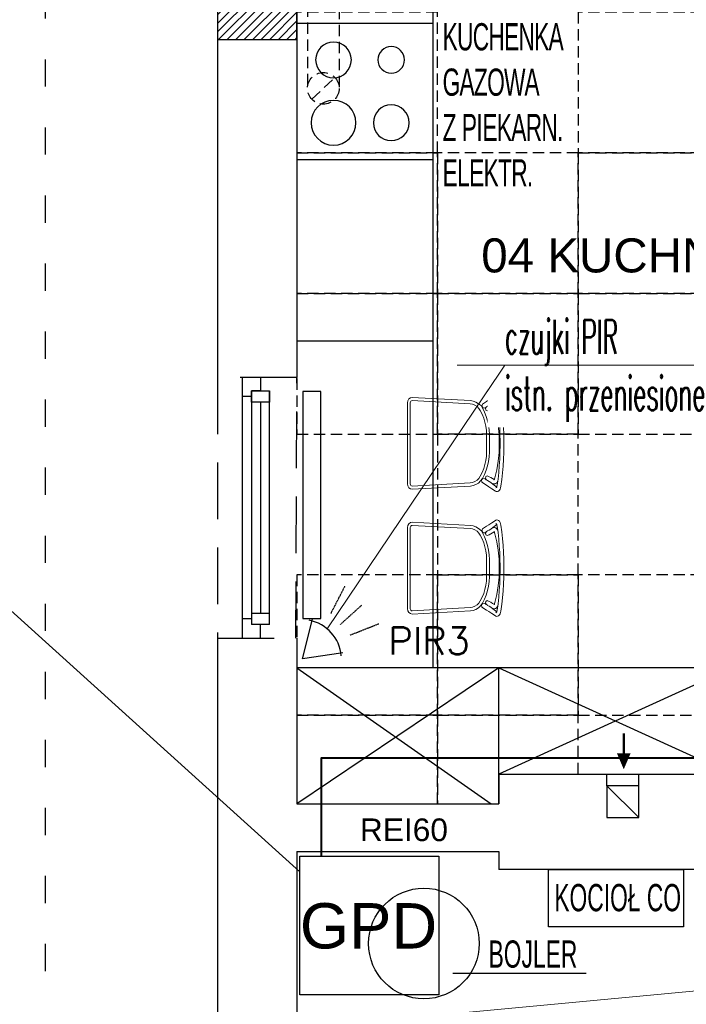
# Model space of a CAD drawing. Header units: millimetres. Extents: x 19325 to 32410, y -4876 to 2807.
# Tile 63 of 72: x 24340 to 24634, y -2916 to -2482. Entities that reach past the tile are written whole.
import ezdxf
from ezdxf import colors
from ezdxf.entities.mleader import LeaderData, LeaderLine
from ezdxf.enums import TextEntityAlignment as Align
from ezdxf.math import Vec2, Vec3

# ---------------------------------------------------------------- set-up
doc = ezdxf.new("R2010")
doc.units = ezdxf.units.MM
for name, pattern in [('ACAD_ISO03W100', [30, 12, -18]), ('DASHED', [0.75, 0.5, -0.25]), ('HIDDEN', [0.375, 0.25, -0.125]), ('VERDECKT', [0.375, 0.25, -0.125])]:
    doc.linetypes.add(name, pattern=pattern)
for name, color, linetype, lineweight in [('.WK_WODA_OPIS', 7, 'Continuous', 13), ('2E_OSWIETL', 40, 'Continuous', 30), ('2E_SYGKOM', 40, 'Continuous', 30), ('A-wentyl', 1, 'Continuous', 30), ('AMATECH_OPRAWY AWARYJNE', 4, 'Continuous', 30), ('e', 1, 'Continuous', 40), ('opisy 1', 4, 'Continuous', 13)]:
    doc.layers.add(name, color=color, linetype=linetype, lineweight=lineweight)
for name, color, linetype in [('A_hatch', 8, 'Continuous'), ('A_meble', 6, 'Continuous'), ('A_meble kuchnia lazienka', 6, 'Continuous'), ('A_okno', 3, 'Continuous'), ('A_opis pom', 1, 'Continuous'), ('A_OPIS_PPOŻ', 1, 'Continuous'), ('A_SC_MUROWANA_DZIAŁOWA', 42, 'Continuous'), ('A_scianazew', 42, 'Continuous'), ('a_sciany nowe', 2, 'Continuous'), ('A_SUFITY', 2, 'Continuous'), ('IS- GRZEJNIKI', 30, 'Continuous')]:
    doc.layers.add(name, color=color, linetype=linetype)
doc.styles.add('dar-styl', font='arial.ttf')
doc.styles.add('Opisowy', font='arial.ttf', dxfattribs={"width": 0.8})
doc.styles.add('PITSIMP8', font='pitsimp8')
doc.styles.add('SIMPLEX', font='simplex.shx')
doc.styles.get("Standard").update_dxf_attribs({"font": 'arial.ttf'})
doc.styles.add('WYMIARY', font='romans.shx', dxfattribs={"width": 0.7})

# ---------------------------------------------------------------- blocks, each defined once
blk = doc.blocks.new('KUCHENKA')
at = {"layer": 'A_meble'}
for p, q in [((0, 0), (0, -60)), ((0, 0), (60, 0)), ((60, 0), (60, -60)), ((0, -60), (60, -60))]:
    blk.add_line(p, q, dxfattribs=at)
for centre, radius in [((16.15, -16.15), 7.87), ((43.85, -16.15), 9.87), ((43.85, -41.6), 7.87), ((16.15, -41.6), 5.87)]:
    blk.add_circle(centre, radius, dxfattribs=at)
blk = doc.blocks.new('krzeslo')
at = {"layer": 'A_meble', "lineweight": 5}
for p, q in [((75147.69, 1588.56), (75147.54, 1587.72)), ((75148.11, 1589.28), (75147.69, 1588.56)), ((75148.75, 1589.76), (75148.11, 1589.28)), ((75148.72, 1587.72), (75148.78, 1588.06)), ((75149.51, 1589.93), (75148.75, 1589.76)), ((75148.78, 1588.06), (75148.95, 1588.34)), ((75148.95, 1588.34), (75149.2, 1588.54)), ((75149.2, 1588.54), (75149.51, 1588.6)), ((75173.64, 1588.6), (75149.51, 1589.93)), ((75149.51, 1588.6), (75173.58, 1587.28)), ((75174.81, 1588.41), (75173.64, 1588.6)), ((75175.93, 1587.99), (75174.81, 1588.41)), ((75178.45, 1587.01), (75180.3, 1588.27)), ((75180.3, 1588.27), (75181.3, 1588.89)), ((75181.3, 1588.89), (75182.58, 1589.72)), ((75182.26, 1587.24), (75183.46, 1588.16)), ((75182.58, 1589.72), (75184, 1590.65)), ((75183.46, 1588.16), (75184.55, 1588.98)), ((75184.12, 1590.74), (75184, 1590.65)), ((75184.12, 1590.74), (75184.37, 1590.82)), ((75184.25, 1589.37), (75184.46, 1589.15)), ((75184.65, 1590.89), (75184.37, 1590.82)), ((75184.46, 1589.15), (75184.55, 1588.99)), ((75184.55, 1588.99), (75184.67, 1588.68)), ((75184.65, 1590.89), (75184.95, 1590.8)), ((75184.67, 1588.68), (75184.78, 1588.28)), ((75184.78, 1588.28), (75185.11, 1585.67)), ((75184.95, 1590.8), (75185.24, 1590.7)), ((75185.24, 1590.7), (75185.66, 1590.31)), ((75185.66, 1590.31), (75185.94, 1589.83)), ((75185.94, 1589.83), (75186.15, 1589.29)), ((75186.15, 1589.29), (75186.32, 1588.67)), ((75186.32, 1588.67), (75186.67, 1585.9)), ((75147.54, 1587.72), (75147.54, 1554.06)), ((75148.72, 1554.06), (75148.72, 1587.72)), ((75173.58, 1587.28), (75174.58, 1587.11)), ((75174.58, 1587.11), (75175.53, 1586.73)), ((75175.53, 1586.73), (75176.39, 1586.15)), ((75176.95, 1587.33), (75175.93, 1587.99)), ((75176.39, 1586.15), (75177.14, 1585.4)), ((75177.85, 1586.48), (75176.95, 1587.33)), ((75177.14, 1585.4), (75177.76, 1584.51)), ((75177.76, 1584.51), (75178.53, 1582.98)), ((75178.64, 1585.46), (75177.85, 1586.48)), ((75179.48, 1583.79), (75178.64, 1585.46)), ((75180.17, 1585.95), (75179.71, 1585.57)), ((75180.68, 1586.28), (75180.28, 1586.03)), ((75180.65, 1584.38), (75181.41, 1584.72)), ((75180.68, 1586.28), (75180.75, 1586.33)), ((75180.75, 1586.33), (75181.37, 1586.66)), ((75181.37, 1586.66), (75182.12, 1587.07)), ((75181.41, 1584.72), (75182.06, 1585.07)), ((75181.91, 1586.96), (75182.26, 1587.24)), ((75182.06, 1585.07), (75182.82, 1585.49)), ((75182.12, 1587.07), (75183.1, 1587.62)), ((75182.82, 1585.49), (75183.53, 1585.9)), ((75183.1, 1587.62), (75183.63, 1587.72)), ((75183.3, 1586.02), (75183.46, 1585.97)), ((75183.46, 1585.97), (75183.5, 1585.93)), ((75183.5, 1585.93), (75183.59, 1585.81)), ((75183.59, 1585.81), (75183.71, 1585.53)), ((75183.9, 1587.64), (75183.63, 1587.72)), ((75183.71, 1585.53), (75183.85, 1585.15)), ((75183.85, 1585.15), (75184.61, 1581.81)), ((75183.9, 1587.64), (75184.17, 1587.56)), ((75184.17, 1587.56), (75184.59, 1587.22)), ((75184.59, 1587.22), (75184.93, 1586.76)), ((75184.93, 1586.76), (75184.99, 1586.62)), ((75185.11, 1585.67), (75185.41, 1582.95)), ((75186.67, 1585.9), (75186.97, 1583.14)), ((75178.53, 1582.98), (75179.16, 1581.37)), ((75179.16, 1581.37), (75179.67, 1579.71)), ((75180.22, 1582.05), (75179.48, 1583.79)), ((75180.8, 1580.23), (75180.22, 1582.05)), ((75181.22, 1578.35), (75180.8, 1580.23)), ((75184.61, 1581.81), (75185.19, 1578.26)), ((75185.41, 1582.95), (75185.64, 1580.19)), ((75185.64, 1580.19), (75185.82, 1577.4)), ((75186.97, 1583.14), (75187.21, 1580.34)), ((75187.21, 1580.34), (75187.39, 1577.5)), ((75179.67, 1579.71), (75180.04, 1578)), ((75180.04, 1578), (75180.28, 1576.26)), ((75180.28, 1576.26), (75180.37, 1574.51)), ((75181.47, 1576.44), (75181.22, 1578.35)), ((75181.55, 1574.51), (75181.47, 1576.44)), ((75185.19, 1578.26), (75185.53, 1574.61)), ((75185.82, 1577.4), (75185.92, 1574.59)), ((75187.39, 1577.5), (75187.5, 1574.64)), ((75180.37, 1574.51), (75180.37, 1567.27)), ((75181.55, 1567.27), (75181.55, 1574.51)), ((75185.53, 1574.61), (75185.62, 1570.89)), ((75185.92, 1574.59), (75185.96, 1571.77)), ((75185.96, 1571.77), (75185.96, 1570.01)), ((75187.5, 1574.64), (75187.53, 1571.78)), ((75187.53, 1571.78), (75187.53, 1570)), ((75185.53, 1567.17), (75185.62, 1570.89)), ((75185.92, 1567.18), (75185.96, 1570.01)), ((75187.5, 1567.13), (75187.53, 1570)), ((75180.04, 1563.77), (75179.67, 1562.07)), ((75180.28, 1565.51), (75180.04, 1563.77)), ((75180.37, 1567.27), (75180.28, 1565.51)), ((75181.22, 1563.42), (75181.47, 1565.34)), ((75181.47, 1565.34), (75181.55, 1567.27)), ((75185.19, 1563.51), (75185.53, 1567.17)), ((75185.64, 1561.58), (75185.82, 1564.37)), ((75185.82, 1564.37), (75185.92, 1567.18)), ((75187.21, 1561.44), (75187.39, 1564.27)), ((75187.39, 1564.27), (75187.5, 1567.13)), ((75179.16, 1560.4), (75178.53, 1558.8)), ((75179.67, 1562.07), (75179.16, 1560.4)), ((75179.48, 1557.98), (75180.22, 1559.73)), ((75180.22, 1559.73), (75180.8, 1561.55)), ((75180.8, 1561.55), (75181.22, 1563.42)), ((75183.85, 1556.62), (75184.61, 1559.97)), ((75184.61, 1559.97), (75185.19, 1563.51)), ((75185.41, 1558.83), (75185.64, 1561.58)), ((75186.97, 1558.63), (75187.21, 1561.44)), ((75176.39, 1555.62), (75175.53, 1555.04)), ((75177.14, 1556.38), (75176.39, 1555.62)), ((75176.95, 1554.44), (75178.25, 1555.39)), ((75177.76, 1557.27), (75177.14, 1556.38)), ((75178.53, 1558.8), (75177.76, 1557.27)), ((75179.48, 1557.98), (75178.25, 1555.39)), ((75180.17, 1555.82), (75179.74, 1556.2)), ((75180.68, 1555.49), (75180.28, 1555.74)), ((75180.65, 1557.39), (75181.41, 1557.06)), ((75180.68, 1555.49), (75180.75, 1555.45)), ((75180.75, 1555.45), (75181.37, 1555.12)), ((75181.41, 1557.06), (75182.06, 1556.71)), ((75182.06, 1556.71), (75182.82, 1556.29)), ((75182.82, 1556.29), (75183.53, 1555.88)), ((75183.3, 1555.75), (75183.46, 1555.81)), ((75183.46, 1555.81), (75183.5, 1555.84)), ((75183.5, 1555.84), (75183.59, 1555.97)), ((75183.59, 1555.97), (75183.71, 1556.24)), ((75183.71, 1556.24), (75183.85, 1556.62)), ((75184.78, 1553.49), (75185.11, 1556.11)), ((75185.11, 1556.11), (75185.41, 1558.83)), ((75186.32, 1553.11), (75186.67, 1555.87)), ((75186.67, 1555.87), (75186.97, 1558.63)), ((75147.54, 1554.06), (75147.69, 1553.21)), ((75147.69, 1553.21), (75148.11, 1552.49)), ((75148.11, 1552.49), (75148.75, 1552.01)), ((75148.78, 1553.72), (75148.72, 1554.06)), ((75148.75, 1552.01), (75149.51, 1551.84)), ((75148.95, 1553.43), (75148.78, 1553.72)), ((75149.2, 1553.24), (75148.95, 1553.43)), ((75149.51, 1553.17), (75149.2, 1553.24)), ((75173.58, 1554.5), (75149.51, 1553.17)), ((75149.51, 1551.84), (75173.64, 1553.17)), ((75174.58, 1554.66), (75173.58, 1554.5)), ((75173.64, 1553.17), (75174.81, 1553.36)), ((75175.53, 1555.04), (75174.58, 1554.66)), ((75174.81, 1553.36), (75175.93, 1553.79)), ((75175.93, 1553.79), (75176.95, 1554.44)), ((75178.64, 1554.63), (75180.3, 1553.51)), ((75180.3, 1553.51), (75181.3, 1552.88)), ((75181.3, 1552.88), (75182.58, 1552.05)), ((75181.37, 1555.12), (75182.12, 1554.7)), ((75181.91, 1554.82), (75182.26, 1554.54)), ((75182.12, 1554.7), (75183.1, 1554.15)), ((75182.26, 1554.54), (75183.46, 1553.61)), ((75182.58, 1552.05), (75184, 1551.12)), ((75183.1, 1554.15), (75183.63, 1554.05)), ((75183.46, 1553.61), (75184.55, 1552.79)), ((75183.9, 1554.13), (75183.63, 1554.05)), ((75183.9, 1554.13), (75184.17, 1554.22)), ((75184.17, 1554.22), (75184.59, 1554.55)), ((75184.25, 1552.41), (75184.46, 1552.62)), ((75184.46, 1552.62), (75184.55, 1552.78)), ((75184.55, 1552.78), (75184.67, 1553.1)), ((75184.59, 1554.55), (75184.93, 1555.01)), ((75184.67, 1553.1), (75184.78, 1553.49)), ((75184.93, 1555.01), (75184.99, 1555.16)), ((75185.24, 1551.08), (75185.66, 1551.47)), ((75185.66, 1551.47), (75185.94, 1551.95)), ((75185.94, 1551.95), (75186.15, 1552.49)), ((75186.15, 1552.49), (75186.32, 1553.11)), ((75184.12, 1551.03), (75184, 1551.12)), ((75184.12, 1551.03), (75184.37, 1550.95)), ((75184.65, 1550.89), (75184.37, 1550.95)), ((75184.65, 1550.89), (75184.98, 1550.98)), ((75185.24, 1551.08), (75184.98, 1550.98))]:
    blk.add_line(p, q, dxfattribs=at)
for points in [[(75178.45, 1587.01), (75178.28, 1586.07), (75178.87, 1585.39), (75179.71, 1585.57)], [(75180.28, 1586.03), (75179.86, 1585.43), (75180.03, 1584.69), (75180.65, 1584.38)], [(75179.74, 1556.2), (75178.9, 1556.27), (75178.38, 1555.53), (75178.64, 1554.63)], [(75180.65, 1557.39), (75180.03, 1557.08), (75179.86, 1556.35), (75180.28, 1555.74)]]:
    blk.add_lwpolyline(points, dxfattribs=at)
blk = doc.blocks.new('_None')
blk = doc.blocks.new('2DEL_432')
for p, q in [((-10, 0), (5, 10)), ((4.2, -9.47), (-10, 0)), ((5, -10), (4.3, -9.54))]:
    blk.add_line(p, q)
at = {"linetype": 'VERDECKT'}
for p, q in [((12.61, 6.36), (25.34, 11.14)), ((12.61, 0), (25.34, 0)), ((12.61, -6.36), (25.34, -11.14))]:
    blk.add_line(p, q, dxfattribs=at)
blk.add_arc((-10.42, 0), 17.54, 322.9796, 37.0204)
at = {"linetype": 'ByBlock', "style": 'PITSIMP8', "flags": 9}
for tag, p in [('VOLUMENSTROM', (-0.26, 0.02)), ('BEZEICHNUNG', (-0.26, 0.16)), ('RAUM/GRUPPE', (-0.26, 0.14)), ('DRUCK/-STUFE', (-0.26, 0)), ('POS.NR.G-LV', (-0.26, 0.12)), ('FABRIKAT', (-0.26, 0.1)), ('KENNUNG', (-0.26, 0.06)), ('LEISTUNG', (-0.26, 0.04)), ('TYP', (-0.26, 0.08)), ('SPANNUNG/FREQUENZ', (-0.26, -0.14)), ('TEMPERATUR', (-0.26, -0.08)), ('ANSCHLUSS', (-0.26, -0.02)), ('DREHZAHL', (-0.26, -0.1)), ('SCHUTZART', (-0.26, -0.12)), ('GROESSE', (-0.26, -0.04)), ('GEWICHT', (-0.26, -0.16)), ('DN', (-0.26, -0.06)), ('FREI', (-0.26, -0.18)), ('FREI', (-0.26, -0.2)), ('FREI', (-0.26, -0.22))]:
    blk.add_attdef(tag, text='', height=0.01, dxfattribs=at).set_placement(p, align=Align.MIDDLE)

msp = doc.modelspace()

# ---------------------------------------------------------------- hatches: boundary and pattern name
at = {"layer": 'A_hatch'}
h = msp.add_hatch(dxfattribs=at)
h.set_pattern_fill('COMMON_BRICK', color=256)
h.set_pattern_definition([(45, (131199.3082, 2678.9846), (-1.88090404, 1.88090404), [])])
h.paths.add_polyline_path([(24426.95, -2375.2), (24426.95, -2490.2), (24461.95, -2490.2), (24461.95, -2481.7), (24461.95, -2432.7), (24461.95, -2383.7), (24461.95, -2375.2)])

# ---------------------------------------------------------------- linework, layer by layer
at = {"linetype": 'DASHED', "ltscale": 50}
msp.add_lwpolyline([(24461.95, -2639.2), (24426.95, -2639.2), (24426.95, -2754.21), (24461.52, -2754.21)], close=True, dxfattribs=at)
at = {"layer": 'A-wentyl', "linetype": 'DASHED', "lineweight": 25, "ltscale": 10}
msp.add_line((24468.5, -2516.56), (24478.76, -2507.03), dxfattribs=at)
for points in [[(24461.59, -2356.32), (24480.59, -2356.32), (24480.59, -2511.85)], [(24461.59, -2370.32), (24466.59, -2370.32), (24466.59, -2511.85)]]:
    msp.add_lwpolyline(points, dxfattribs=at)
at = {"layer": 'A-wentyl', "const_width": 1}
msp.add_lwpolyline([(24606.08, -2796.1), (24606.08, -2805.01)], dxfattribs=at)
at = {"layer": 'A-wentyl'}
msp.add_lwpolyline([(24606.08, -2805.01, 6, 0, 0), (24606.08, -2812.01, 0, 0, 0)], format="xyseb", dxfattribs=at)
at = {"layer": 'A-wentyl', "linetype": 'DASHED', "lineweight": 25, "ltscale": 10}
msp.add_circle((24473.63, -2511.79), 7, dxfattribs=at)
at = {"layer": 'A_meble'}
msp.add_lwpolyline([(24572.92, -2856.2), (24632.36, -2856.2), (24632.36, -2881.48), (24572.92, -2881.48)], close=True, dxfattribs=at)
msp.add_circle((24517.94, -2888.81), 24.38, dxfattribs=at)
at = {"layer": 'A_meble kuchnia lazienka'}
for p, q in [((24521.95, -2363.2), (24521.95, -2767.2)), ((24461.95, -2623.1), (24521.95, -2623.1)), ((24550.95, -2767.2), (24461.95, -2827.2)), ((24461.95, -2767.2), (24547.64, -2827.2)), ((24550.95, -2827.2), (24550.95, -2767.2)), ((24653.95, -2767.2), (24550.95, -2814.2)), ((24550.95, -2767.2), (24653.95, -2814.2))]:
    msp.add_line(p, q, dxfattribs=at)
at = {"layer": 'A_okno'}
for p, q in [((24437.95, -2647.7, 0), (24437.95, -2639.2, 0)), ((24445.95, -2639.2, 0), (24445.95, -2645.2, 0)), ((24441.95, -2647.7, 0), (24437.95, -2647.7, 0)), ((24437.95, -2696.71, -0.02), (24437.95, -2647.7, 0)), ((24441.95, -2645.2, 0), (24449.95, -2645.2, 0)), ((24441.95, -2650.2, 0), (24441.95, -2645.2, 0)), ((24445.95, -2645.2, 0), (24441.95, -2645.2, 0)), ((24441.95, -2645.2, 0), (24441.95, -2696.71, -0.02)), ((24449.95, -2696.71, -0.02), (24449.95, -2645.2, 0)), ((24449.95, -2645.2, 0), (24449.95, -2650.2, 0)), ((24445.45, -2650.2, 0), (24441.95, -2650.2, 0)), ((24449.95, -2650.2, 0), (24441.95, -2650.2, 0)), ((24445.95, -2650.2, 0), (24445.95, -2696.71, -0.02)), ((24449.95, -2650.2, 0), (24446.45, -2650.2, 0)), ((24437.95, -2754.21, -0.05), (24437.95, -2696.71, -0.02)), ((24441.95, -2696.71, -0.02), (24441.95, -2748.21, -0.04)), ((24445.95, -2696.71, -0.02), (24445.95, -2743.21, -0.04)), ((24449.95, -2748.21, -0.05), (24449.95, -2696.71, -0.02)), ((24441.95, -2743.21, -0.04), (24449.95, -2743.21, -0.04)), ((24441.95, -2745.71, -0.04), (24437.95, -2745.71, -0.04)), ((24449.95, -2748.21, -0.04), (24441.95, -2748.21, -0.04)), ((24445.95, -2754.21, -0.04), (24445.95, -2748.21, -0.04))]:
    msp.add_line(p, q, dxfattribs=at)
at = {"layer": 'A_SC_MUROWANA_DZIAŁOWA'}
for p, q in [((24598.68, -2819.26), (24598.68, -2814.2)), ((24612.68, -2819.26), (24612.68, -2814.2)), ((24598.68, -2819.26), (24598.68, -2833.26)), ((24612.68, -2819.26), (24598.68, -2819.26)), ((24598.68, -2819.26), (24612.68, -2833.26)), ((24612.68, -2833.26), (24612.68, -2819.26)), ((24598.68, -2833.26), (24612.68, -2833.26)), ((24550.95, -2848.2), (24550.95, -2856.2)), ((24653.95, -2856.2), (24550.95, -2856.2)), ((24589.5, -2901.97), (24530.68, -2901.97))]:
    msp.add_line(p, q, dxfattribs=at)
at = {"layer": 'A_SC_MUROWANA_DZIAŁOWA', "linetype": 'ACAD_ISO03W100'}
msp.add_lwpolyline([(24350.99, -3388.14), (25498.31, -3388.14), (25498.31, -1569.02), (24350.99, -1569.02)], close=True, dxfattribs=at)
at = {"layer": 'A_SC_MUROWANA_DZIAŁOWA'}
for points in [[(24550.95, -2814.2), (24550.95, -2827.2)], [(24550.95, -2814.2), (24611.95, -2814.2)], [(24611.95, -2814.2), (24653.95, -2814.2)], [(24461.95, -2827.2), (24550.95, -2827.2)], [(24461.95, -2848.2), (24550.95, -2848.2)]]:
    msp.add_lwpolyline(points, dxfattribs=at)
at = {"layer": 'A_scianazew'}
for p, q in [((24426.95, -2490.2), (24426.95, -2639.2)), ((24426.95, -2754.21), (24426.95, -2924.2)), ((24461.95, -2754.2), (24461.95, -2827.2))]:
    msp.add_line(p, q, dxfattribs=at)
for points in [[(24461.95, -2490.2), (24461.95, -2573.2)], [(24461.95, -2573.2), (24461.95, -2639.2)], [(24461.95, -2848.2), (24461.95, -2924.2)]]:
    msp.add_lwpolyline(points, dxfattribs=at)
at = {"layer": 'a_sciany nowe'}
msp.add_lwpolyline([(24461.95, -2375.2), (24426.95, -2375.2), (24426.95, -2490.2), (24461.95, -2490.21)], close=True, dxfattribs=at)
at = {"layer": 'A_SUFITY', "color": 3, "linetype": 'HIDDEN', "ltscale": 20}
for points in [[(24461.95, -2540.2), (24523.95, -2540.2), (24523.95, -2478.2), (24461.95, -2478.2)], [(24585.95, -2540.2), (24647.95, -2540.2), (24647.95, -2478.2), (24585.95, -2478.2)], [(24461.95, -2602.2), (24523.95, -2602.2), (24523.95, -2540.2), (24461.95, -2540.2)], [(24461.95, -2664.2), (24523.95, -2664.2), (24523.95, -2602.2), (24461.95, -2602.2)], [(24523.95, -2788.2), (24585.95, -2788.2), (24585.95, -2726.2), (24523.95, -2726.2)], [(24585.95, -2788.2), (24647.95, -2788.2), (24647.95, -2726.2), (24585.95, -2726.2)]]:
    msp.add_lwpolyline(points, close=True, dxfattribs=at)
msp.add_lwpolyline([(24585.95, -2814.2), (24585.95, -2788.2), (24523.95, -2788.2), (24523.95, -2827.2), (24550.95, -2827.2)], dxfattribs=at)
at = {"layer": 'IS- GRZEJNIKI'}
msp.add_lwpolyline([(24464.56, -2745.51), (24472.56, -2745.51), (24472.56, -2645.51), (24464.56, -2645.51)], close=True, dxfattribs=at)

# ---------------------------------------------------------------- block references
at = {"layer": 'A_meble', "color": 3, "linetype": 'Continuous', "xscale": -1.063360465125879, "yscale": 1.063360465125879, "zscale": 1.063360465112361, "rotation": 179.9999999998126}
for p in [(-55398.23, -997.89), (-55398.23, -1052.89)]:
    msp.add_blockref('krzeslo', p, dxfattribs=at)
at = {"layer": 'A_meble kuchnia lazienka', "xscale": -1, "rotation": 89.99962099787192}
msp.add_blockref('KUCHENKA', (24461.95, -2483.1), dxfattribs=at)

# ---------------------------------------------------------------- texts
at = {"layer": 'A_opis pom'}
msp.add_text('04 KUCHNIA', height=15, dxfattribs=at).set_placement((24543.25, -2592.94))
at = {"layer": 'A_OPIS_PPOŻ', "insert": (24509.15, -2838.75), "char_height": 10, "width": 66.5234, "attachment_point": 5, "style": 'dar-styl'}
msp.add_mtext('REI60', dxfattribs=at)
at = {"layer": 'AMATECH_OPRAWY AWARYJNE', "linetype": 'ByBlock', "style": 'Opisowy'}
msp.add_text('GPD', height=20, dxfattribs=at).set_placement((24463.27, -2891.02, 0))
at = {"layer": 'e', "style": 'SIMPLEX'}
msp.add_text('PIR3', height=11.97, dxfattribs=at).set_placement((24502.25, -2761.34, 1.04))
at = {"layer": 'opisy 1', "width": 0.6}
for s, p in [('KOCIOŁ CO', (24575.45, -2874.58)), ('BOJLER', (24546.48, -2899.46))]:
    msp.add_text(s, height=12, rotation=0, dxfattribs=at).set_placement(p)
at = {"layer": 'opisy 1', "insert": (24526.19, -2555.06, -0.03), "char_height": 12, "width": 174.5965, "attachment_point": 7, "rotation": 0}
msp.add_mtext('{\\W0.6;\\T0.95;KUCHENKA \\PGAZOWA\\PZ PIEKARN. \\PELEKTR. }', dxfattribs=at)

# ---------------------------------------------------------------- next in the draw order: leaders
at = {"layer": '.WK_WODA_OPIS'}
ml = msp.add_multileader_mtext('Standard', dxfattribs=at)
ml.set_content('{\\W0.5;czujki PIR\\Pistn. przeniesione}', color=256, style='WYMIARY')
ml.set_leader_properties(linetype='ByLayer', lineweight=-1)
ml.set_arrow_properties(name='NONE')
ml.build(insert=Vec2(0, 0))
ml.multileader.update_dxf_attribs({"text_left_attachment_type": 6, "text_right_attachment_type": 6, "text_top_attachment_type": 0, "text_bottom_attachment_type": 0, "dogleg_length": 86.36, "arrow_head_size": 5})
ctx = ml.context
ctx.base_point, ctx.char_height, ctx.arrow_head_size, ctx.landing_gap_size, ctx.plane_origin = Vec3(24552.39, -2633.79, 0), 15, 5, 1.25, Vec3(-851697.28, 6519953.8, 0)
ctx.left_attachment, ctx.right_attachment = 6, 6
notes = []
notes.append((ctx, [(0, (1, 1, 0), (24663.55, -2633.79, 0), (-1, 0), 10.8, [(0, [(24730.71, -2558.77, 0)], 256, [])])]))
ctx.mtext.insert, ctx.mtext.line_spacing_style = Vec3(24553.64, -2613.79, 0), 2
ctx.mtext.has_bg_fill, ctx.mtext.bg_color, ctx.mtext.bg_scale_factor, ctx.mtext.bg_transparency, ctx.mtext.use_window_bg_color = 1, -1027028792, 1.5, 0, 1
ml = msp.add_multileader_mtext('Standard', dxfattribs=at)
ml.set_content('{\\W0.5;istn. GPD \\Pszafka wisząca 19", 6U\\Pdla kamer CCTV\\Pw budynku}', color=256, style='WYMIARY')
ml.set_leader_properties(linetype='ByLayer', lineweight=-1)
ml.set_arrow_properties(name='NONE')
ml.build(insert=Vec2(0, 0))
ml.multileader.update_dxf_attribs({"text_left_attachment_type": 6, "text_right_attachment_type": 6, "text_top_attachment_type": 0, "text_bottom_attachment_type": 0, "dogleg_length": 86.36, "arrow_head_size": 5})
ctx = ml.context
ctx.base_point, ctx.char_height, ctx.arrow_head_size, ctx.landing_gap_size, ctx.plane_origin = Vec3(24181.07, -2737.66, 3941.31), 15, 5, 1.25, Vec3(-852155.61, 6519822.45, 3941.31)
ctx.left_attachment, ctx.right_attachment = 6, 6
notes.append((ctx, [(0, (1, 1, 0), (24331.15, -2737.66, 3941.31), (-1, 0), 10.8, [(0, [(24463.28, -2857.24, 3941.31)], 256, [])])]))
ctx.mtext.insert, ctx.mtext.line_spacing_style = Vec3(24182.32, -2717.66, 3941.31), 2
ctx.mtext.has_bg_fill, ctx.mtext.bg_color, ctx.mtext.bg_scale_factor, ctx.mtext.bg_transparency, ctx.mtext.use_window_bg_color = 1, -1027028792, 1.5, 0, 1
for ctx, leaders in notes:
    for number, flags, end, landing, length, lines in leaders:
        leader = LeaderData()
        leader.index, (leader.has_last_leader_line, leader.has_dogleg_vector, leader.attachment_direction) = number, flags
        leader.last_leader_point, leader.dogleg_vector, leader.dogleg_length = Vec3(end), Vec3(landing), length
        for number, points, colour, breaks in lines:
            line = LeaderLine()
            line.index, line.vertices, line.color, line.breaks = number, Vec3.list(points), colors.encode_raw_color(colour), breaks
            leader.lines.append(line)
        ctx.leaders.append(leader)

# ---------------------------------------------------------------- next in the draw order: linework, layer by layer
msp.add_line((24475.34, -2750.09, 0), (24553.64, -2633.79, 0), dxfattribs=at)
at = {"layer": 'A_meble kuchnia lazienka'}
msp.add_line((24731.95, -2767.2), (24461.95, -2767.2), dxfattribs=at)
at = {"layer": 'A_SC_MUROWANA_DZIAŁOWA', "color": 2, "lineweight": 40}
msp.add_lwpolyline([(24472.78, -2850.29), (24472.78, -2806.94), (24933.05, -2806.94), (24933.05, -2315.25), (25229.76, -2315.25)], dxfattribs=at)
at = {"layer": 'A_SUFITY', "color": 3, "linetype": 'HIDDEN', "ltscale": 20}
for points in [[(24523.95, -2602.2), (24585.95, -2602.2), (24585.95, -2540.2), (24523.95, -2540.2)], [(24585.95, -2602.2), (24647.95, -2602.2), (24647.95, -2540.2), (24585.95, -2540.2)], [(24523.95, -2664.2), (24585.95, -2664.2), (24585.95, -2602.2), (24523.95, -2602.2)], [(24585.95, -2664.2), (24647.95, -2664.2), (24647.95, -2602.2), (24585.95, -2602.2)], [(24523.95, -2726.2), (24585.95, -2726.2), (24585.95, -2664.2), (24523.95, -2664.2)], [(24461.95, -2788.2), (24523.95, -2788.2), (24523.95, -2726.2), (24461.95, -2726.2)], [(24461.95, -2827.2), (24523.95, -2827.2), (24523.95, -2788.2), (24461.95, -2788.2)]]:
    msp.add_lwpolyline(points, close=True, dxfattribs=at)

# ---------------------------------------------------------------- next in the draw order: block references
at = {"layer": '2E_SYGKOM', "rotation": 42.10564801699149}
msp.add_blockref('2DEL_432', (24471.81, -2756.56, 0), dxfattribs=at)

# ---------------------------------------------------------------- next in the draw order: leaders
at = {"layer": '.WK_WODA_OPIS'}
ml = msp.add_multileader_mtext('Standard', dxfattribs=at)
ml.set_content('{\\W0.5;centrala alarmowa CA \\Pmodem GPS, \\Pczujki PIR; COD; CZS\\Pistn.}', color=256, style='WYMIARY')
ml.set_leader_properties(linetype='ByLayer', lineweight=-1)
ml.set_arrow_properties(name='NONE')
ml.build(insert=Vec2(0, 0))
ml.multileader.update_dxf_attribs({"text_left_attachment_type": 6, "text_right_attachment_type": 6, "text_top_attachment_type": 0, "text_bottom_attachment_type": 0, "dogleg_length": 86.36, "arrow_head_size": 5})
ctx = ml.context
ctx.base_point, ctx.char_height, ctx.arrow_head_size, ctx.landing_gap_size, ctx.plane_origin = Vec3(24187.71, -2938.81, 3941.31), 15, 5, 1.25, Vec3(-852127.43, 6519633.41, 3941.31)
ctx.left_attachment, ctx.right_attachment = 6, 6
notes = []
notes.append((ctx, [(0, (1, 1, 0), (24326.72, -2938.81, 3941.31), (-1, 0), 10.8, [(0, [(24642.84, -2909.2, 3941.31)], 256, [])])]))
ctx.mtext.insert, ctx.mtext.line_spacing_style = Vec3(24188.96, -2920.81, 3941.31), 2
ctx.mtext.has_bg_fill, ctx.mtext.bg_color, ctx.mtext.bg_scale_factor, ctx.mtext.bg_transparency, ctx.mtext.use_window_bg_color = 1, -1027028792, 1.5, 0, 1
for ctx, leaders in notes:
    for number, flags, end, landing, length, lines in leaders:
        leader = LeaderData()
        leader.index, (leader.has_last_leader_line, leader.has_dogleg_vector, leader.attachment_direction) = number, flags
        leader.last_leader_point, leader.dogleg_vector, leader.dogleg_length = Vec3(end), Vec3(landing), length
        for number, points, colour, breaks in lines:
            line = LeaderLine()
            line.index, line.vertices, line.color, line.breaks = number, Vec3.list(points), colors.encode_raw_color(colour), breaks
            leader.lines.append(line)
        ctx.leaders.append(leader)

# ---------------------------------------------------------------- next in the draw order: linework, layer by layer
at = {"layer": '2E_OSWIETL'}
msp.add_lwpolyline([(24463.28, -2850.29), (24524.48, -2850.29), (24524.48, -2911.49), (24463.28, -2911.49)], close=True, dxfattribs=at)

doc.saveas('drawing.dxf')
